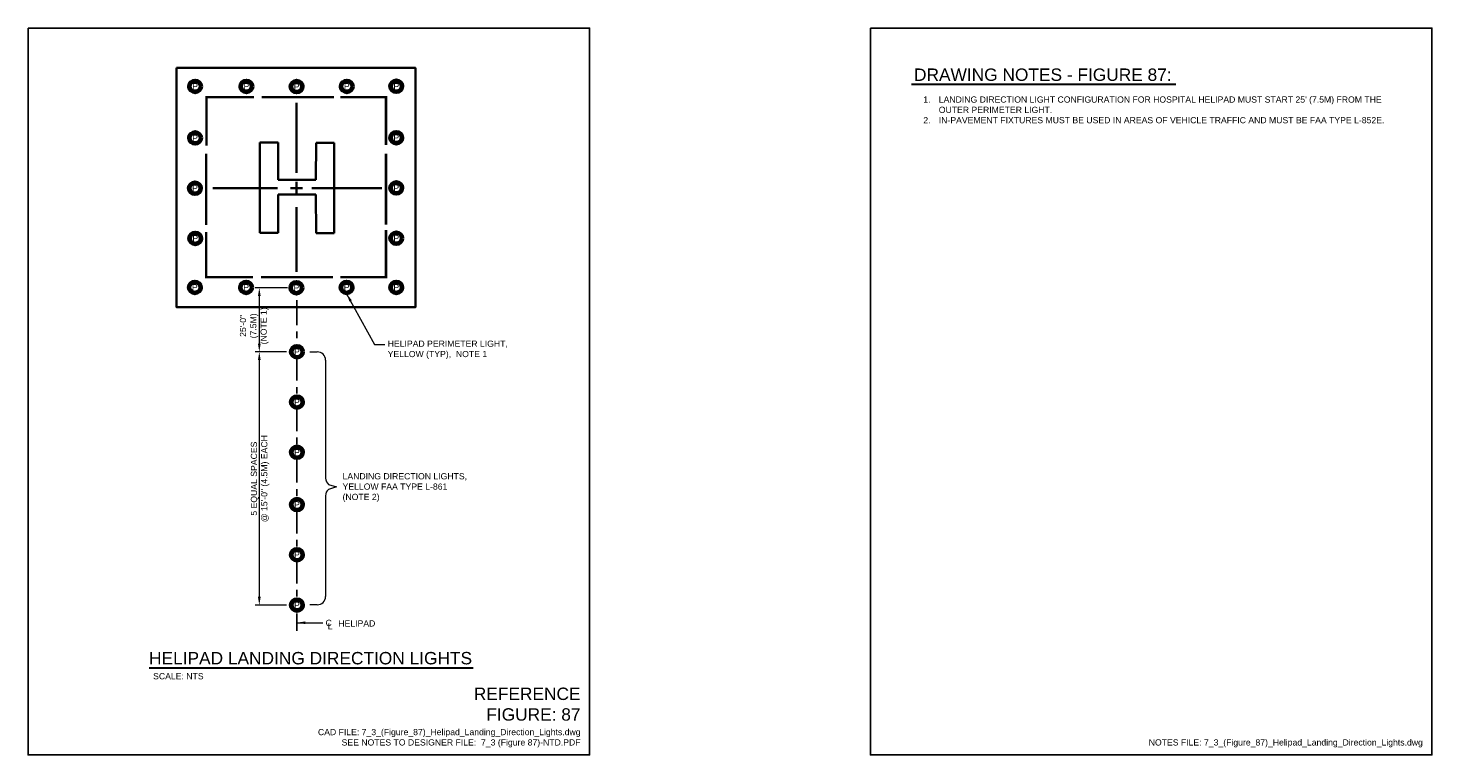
# Model space of a CAD drawing. Header units: inches. Extents: x 0 to 21.3, y 0 to 11.
import ezdxf
from ezdxf.enums import TextEntityAlignment as Align

# ---------------------------------------------------------------- set-up
doc = ezdxf.new("R2010")
doc.units = ezdxf.units.IN
doc.header["$LTSCALE"] = 0.5
doc.header["$MEASUREMENT"] = 0
doc.header["$PDSIZE"] = 2
doc.linetypes.add('CENTER', pattern=[2, 1.25, -0.25, 0.25, -0.25])
doc.linetypes.add('CENTER2', pattern=[1.12512, 0.75, -0.12504, 0.12504, -0.12504])
doc.layers.get('0').update_dxf_attribs({"linetype": 'CONTINUOUS', "lineweight": 35})
doc.layers.get('DEFPOINTS').update_dxf_attribs({"linetype": 'CONTINUOUS', "lineweight": 35})
for name, color, linetype, lineweight in [('C-APRN-CNTR', 1, 'CENTER', 25), ('C-HELI-CNTR', 1, 'CONTINUOUS', 35), ('C-HELI-IDEN', 2, 'CONTINUOUS', 35), ('C-HELI-SHLD', 6, 'CONTINUOUS', 35), ('C-PADS-OTLN', 4, 'CONTINUOUS', 35), ('E-AFLD-LITE-LANE @ 1', 203, 'CONTINUOUS', 50), ('G-ANNO-RDME', 5, 'CONTINUOUS', 18)]:
    doc.layers.add(name, color=color, linetype=linetype, lineweight=lineweight)
for name, color, linetype in [('G-ANNO-DIMS', 7, 'CONTINUOUS'), ('G-ANNO-DIMS @ 1', 7, 'CONTINUOUS'), ('G-ANNO-TEXT', 7, 'CONTINUOUS'), ('G-ANNO-TTLB', 7, 'CONTINUOUS')]:
    doc.layers.add(name, color=color, linetype=linetype)
doc.styles.add('00-E-TITLE-1_1', font='arial.ttf', dxfattribs={"height": 0.1875})
doc.styles.add('01-E-BLDG-1_1', font='arial.ttf', dxfattribs={"height": 0.09375})
doc.styles.add('Arial', font='arial.ttf')
doc.dimstyles.new('01-E-BLDG-1_1', dxfattribs={"dimtxt": 0.09375, "dimasz": 0.125, "dimexe": 0.0625, "dimexo": 0.0625, "dimgap": 0.0625, "dimtad": 1, "dimdec": 4, "dimzin": 3, "dimdsep": 46, "dimlunit": 4, "dimtxsty": '01-E-BLDG-1_1', "dimcen": 0.0625, "dimclrd": 1, "dimclre": 1, "dimclrt": 256, "dimazin": 0, "dimtfac": 1, "dimtdec": 4, "dimtmove": 1, "dimatfit": 3, "dimfxl": 1, "dimfrac": 2, "dimtolj": 1, "dimtzin": 3, "dimlwd": 0, "dimlwe": 0, "dimarcsym": 0})

# ---------------------------------------------------------------- blocks, each defined once
blk = doc.blocks.new('CNTLIN')
at = {"color": 0, "linetype": 'Continuous', "style": 'Arial'}
for s, p in [('C', (0, 0)), ('L', (0.022, -0.052))]:
    blk.add_text(s, height=0.0938, dxfattribs=at).set_placement(p, align=Align.MIDDLE_CENTER)
blk = doc.blocks.new('*D2')
at = {"layer": 'DEFPOINTS', "color": 0, "transparency": 16777216}
for p in [(3.974, 6.101), (3.5, 2.268), (3.974, 2.268)]:
    blk.add_point(p, dxfattribs=at)
at = {"layer": 'G-ANNO-DIMS', "color": 1, "lineweight": 0, "transparency": 16777216}
for p, q in [((3.912, 6.101), (3.438, 6.101)), ((3.5, 5.976), (3.5, 2.393)), ((3.912, 2.268), (3.438, 2.268))]:
    blk.add_line(p, q, dxfattribs=at)
at = {"layer": 'G-ANNO-DIMS', "color": 1, "transparency": 16777216}
for points in [[(3.479, 5.976), (3.521, 5.976), (3.5, 6.101)], [(3.479, 2.393), (3.521, 2.393), (3.5, 2.268)]]:
    blk.add_solid(points, dxfattribs=at)
at = {"layer": 'G-ANNO-DIMS', "transparency": 16777216, "insert": (3.511, 4.181), "char_height": 0.09375, "attachment_point": 5, "rotation": 90, "style": '01-E-BLDG-1_1'}
blk.add_mtext('\\A1;5 EQUAL SPACES\\P@ 15\'-0" (4.5M) EACH', dxfattribs=at)
blk = doc.blocks.new('HPPLEL')
at = {"color": 0, "linetype": 'Continuous'}
for radius in [0.0958, 0.075]:
    blk.add_circle((0, 0), radius, dxfattribs=at)
at = {"linetype": 'Continuous', "style": 'Arial'}
blk.add_text('P', height=0.0938, dxfattribs=at).set_placement((0, 0), align=Align.MIDDLE_CENTER)

msp = doc.modelspace()

# ---------------------------------------------------------------- linework, layer by layer
at = {"layer": 'C-APRN-CNTR', "linetype": 'CENTER2'}
for p, q in [((4.06994, 6.88078), (4.06994, 6.24655)), ((4.06994, 6.04268), (4.06994, 5.40845)), ((4.06994, 5.27707), (4.06994, 4.64283)), ((4.06994, 4.49786), (4.06994, 3.86363)), ((4.06994, 3.72771), (4.06994, 3.09348)), ((4.06994, 2.97115), (4.06994, 2.33692))]:
    msp.add_line(p, q, dxfattribs=at)
at = {"layer": 'C-APRN-CNTR'}
msp.add_line((4.06994, 2.13883), (4.06994, 1.88004), dxfattribs=at)
at = {"layer": 'C-HELI-CNTR'}
for p, q in [((4.06537, 9.86659), (4.06537, 8.80702)), ((3.77751, 8.57901), (2.79842, 8.57901)), ((4.15306, 8.57901), (3.97199, 8.57901)), ((4.06537, 8.67162), (4.06537, 8.49055)), ((5.35346, 8.57901), (4.29389, 8.57901)), ((4.06537, 8.29064), (4.06537, 7.31155))]:
    msp.add_line(p, q, dxfattribs=at)
at = {"layer": 'C-HELI-IDEN'}
for p, q in [((3.50855, 9.26974), (3.7836, 9.26974)), ((3.50855, 7.90169), (3.50855, 9.26974)), ((3.7836, 9.26974), (3.78443, 8.70471)), ((4.35808, 8.70471), (4.35874, 9.26304)), ((4.35874, 9.26304), (4.63379, 9.26304)), ((4.63379, 9.26304), (4.63379, 7.89498)), ((3.78443, 8.70471), (4.35808, 8.70471)), ((3.78443, 8.48073), (3.7836, 7.90169)), ((4.35808, 8.48073), (3.78443, 8.48073)), ((4.35874, 7.89498), (4.35808, 8.48073)), ((3.7836, 7.90169), (3.50855, 7.90169)), ((4.63379, 7.89498), (4.35874, 7.89498))]:
    msp.add_line(p, q, dxfattribs=at)
at = {"layer": 'C-HELI-SHLD', "const_width": 0.0375, "flags": 128}
for points in [[(2.70095, 9.22063), (2.70095, 9.95362), (3.41766, 9.95362)], [(3.53344, 9.95362), (4.63056, 9.95362)], [(4.72429, 9.95362), (5.41895, 9.95362), (5.41895, 9.23165)], [(2.69543, 9.09939), (2.69543, 8.0192)], [(5.41895, 9.09939), (5.41895, 8.02471)], [(2.69543, 7.91449), (2.69543, 7.23111), (3.40663, 7.23111)], [(4.72429, 7.23111), (5.41895, 7.23111), (5.41895, 7.94205)], [(3.52792, 7.23111), (4.61402, 7.23111)]]:
    msp.add_lwpolyline(points, dxfattribs=at)
at = {"layer": 'C-PADS-OTLN'}
msp.add_lwpolyline([(2.24733, 10.39637), (5.86328, 10.39637), (5.86328, 6.77505), (2.24733, 6.77505)], close=True, dxfattribs=at)
at = {"layer": 'G-ANNO-DIMS', "color": 1, "lineweight": 0}
for p, q in [((3.92621, 7.07028), (3.43768, 7.07028)), ((3.50018, 6.94528), (3.50018, 6.22582)), ((3.91163, 6.10082), (3.43768, 6.10082))]:
    msp.add_line(p, q, dxfattribs=at)
at = {"layer": 'G-ANNO-DIMS', "color": 1}
for points in [[(3.47934, 6.94528), (3.52101, 6.94528), (3.50018, 7.07028)], [(3.47934, 6.22582), (3.52101, 6.22582), (3.50018, 6.10082)]]:
    msp.add_solid(points, dxfattribs=at)
at = {"layer": 'G-ANNO-TEXT', "linetype": 'Continuous', "lineweight": 30}
for p, q in [((13.3713, 10.14903), (17.37527, 10.14903)), ((1.83113, 1.31851), (6.73744, 1.31851))]:
    msp.add_line(p, q, dxfattribs=at)
at = {"layer": 'G-ANNO-TEXT', "color": 1, "lineweight": 0}
for p, q in [((4.26603, 6.09926), (4.37843, 6.09926)), ((4.50343, 5.97426), (4.50343, 4.18874)), ((4.66858, 4.05635), (4.54613, 4.01692)), ((4.54962, 4.09172), (4.66858, 4.05635)), ((4.50343, 3.92283), (4.50343, 2.39639)), ((4.37843, 2.27139), (4.26603, 2.27139))]:
    msp.add_line(p, q, dxfattribs=at)
for centre, start, end in [((4.37843, 5.97426), 0, 90), ((4.62843, 4.18874), 180, 230.91653), ((4.62843, 3.92283), 131.175417, 180), ((4.37843, 2.39639), 270, 0)]:
    msp.add_arc(centre, 0.125, start, end, dxfattribs=at)
at = {"layer": 'G-ANNO-TTLB'}
for points in [[(0, 11), (8.5, 11), (8.5, 0), (0, 0)], [(12.75, 11), (21.25, 11), (21.25, 0), (12.75, 0)]]:
    msp.add_lwpolyline(points, close=True, dxfattribs=at)

# ---------------------------------------------------------------- block references
at = {"layer": 'E-AFLD-LITE-LANE @ 1'}
for p in [(2.52875, 10.11833), (3.30435, 10.11833), (4.06475, 10.11363), (4.82453, 10.11833), (5.57413, 10.11869), (2.52875, 9.33693), (5.57321, 9.34134), (2.52596, 8.57653), (5.57321, 8.58095), (2.53066, 7.81675), (5.57321, 7.82055), (2.52434, 7.07498), (3.30116, 7.07533), (4.06156, 7.07028), (4.82195, 7.07533), (5.57321, 7.07498), (4.06994, 6.10082), (4.06994, 5.33981), (4.07029, 4.57942), (4.06994, 3.7891), (4.06994, 3.0287), (4.06994, 2.26831)]:
    msp.add_blockref('HPPLEL', p, dxfattribs=at)
at = {"layer": 'G-ANNO-DIMS @ 1'}
msp.add_blockref('CNTLIN', (4.55046, 1.99826), dxfattribs=at)

# ---------------------------------------------------------------- texts
at = {"layer": 'G-ANNO-DIMS', "insert": (3.42343, 6.49333), "char_height": 0.09375, "attachment_point": 5, "rotation": 90, "style": '01-E-BLDG-1_1'}
msp.add_mtext('\\A1;25\'-0"\\P(7.5M)\\P(NOTE 1)', dxfattribs=at)
at = {"layer": 'G-ANNO-RDME', "attachment_point": 9}
for s, insert, char_height, width, style in [('REFERENCE FIGURE: 87', (8.36242, 0.51589), 0.1875, 1.5649158, '00-E-TITLE-1_1'), ('CAD FILE: 7_3_(Figure_87)_Helipad_Landing_Direction_Lights.dwg\\PSEE NOTES TO DESIGNER FILE:  7_3 (Figure 87)-NTD.PDF', (8.36242, 0.11416), 0.09375, 7.0264495, '01-E-BLDG-1_1'), ('NOTES FILE: 7_3_(Figure_87)_Helipad_Landing_Direction_Lights.dwg', (21.11242, 0.11416), 0.09375, 7.0264495, '01-E-BLDG-1_1')]:
    msp.add_mtext(s, dxfattribs=dict(at, insert=insert, char_height=char_height, width=width, style=style))
at = {"layer": 'G-ANNO-TEXT', "style": '00-E-TITLE-1_1'}
for s, p in [('DRAWING NOTES - FIGURE 87:', (13.41045, 10.1447)), ('HELIPAD LANDING DIRECTION LIGHTS', (1.83113, 1.31418))]:
    msp.add_text(s, height=0.1875, dxfattribs=at).set_placement(p, align=Align.BOTTOM_LEFT)
at = {"layer": 'G-ANNO-TEXT', "style": '01-E-BLDG-1_1'}
msp.add_text('SCALE: NTS', height=0.09375, dxfattribs=at).set_placement((1.8928, 1.2382), align=Align.TOP_LEFT)
at = {"layer": 'G-ANNO-TEXT', "char_height": 0.09375, "attachment_point": 1, "style": '01-E-BLDG-1_1'}
for s, insert, width in [("\\pi-0.23438,l0.375;1.^ILANDING DIRECTION LIGHT CONFIGURATION FOR HOSPITAL HELIPAD MUST START 25' (7.5M) FROM THE OUTER PERIMETER LIGHT.{\\H1.1559x; }\\P2.^IIN-PAVEMENT FIXTURES MUST BE USED IN AREAS OF VEHICLE TRAFFIC AND MUST BE FAA TYPE L-852E.{\\H1.7706x; }", (13.41045, 9.96565), 7.4237884), ('HELIPAD PERIMETER LIGHT, YELLOW (TYP),  NOTE 1', (5.44321, 6.27043), 1.8489689), ('LANDING DIRECTION LIGHTS, YELLOW FAA TYPE L-861 (NOTE 2)', (4.76021, 4.26409), 1.9694458), ('HELIPAD', (4.69609, 2.03673), 1.5503051)]:
    msp.add_mtext(s, dxfattribs=dict(at, insert=insert, width=width))

# ---------------------------------------------------------------- dimensions: what is measured, and where the dimension line sits
at = {"layer": 'G-ANNO-DIMS'}
dim = msp.add_linear_dim(base=(3.50018, 2.26831), p1=(3.97413, 6.10082), p2=(3.97413, 2.26831), angle=90, text='5 EQUAL SPACES\\P@ 15\'-0" (4.5M) EACH', dimstyle='01-E-BLDG-1_1', dxfattribs=at)
dim.commit()
dim.dimension.update_dxf_attribs({"geometry": '*D2', "text_midpoint": (3.71415, 4.18056), "dimtype": 160})

# ---------------------------------------------------------------- leaders
at = {"layer": 'G-ANNO-TEXT'}
for points in [[(4.82195, 6.97953), (5.24578, 6.21331), (5.40191, 6.21331)], [(4.06994, 2.00029), (4.46108, 2.00029)]]:
    msp.add_leader(points, dimstyle='01-E-BLDG-1_1', override={"dimgap": 0.0625, "dimtad": 0}, dxfattribs=at)

doc.saveas('drawing.dxf')
